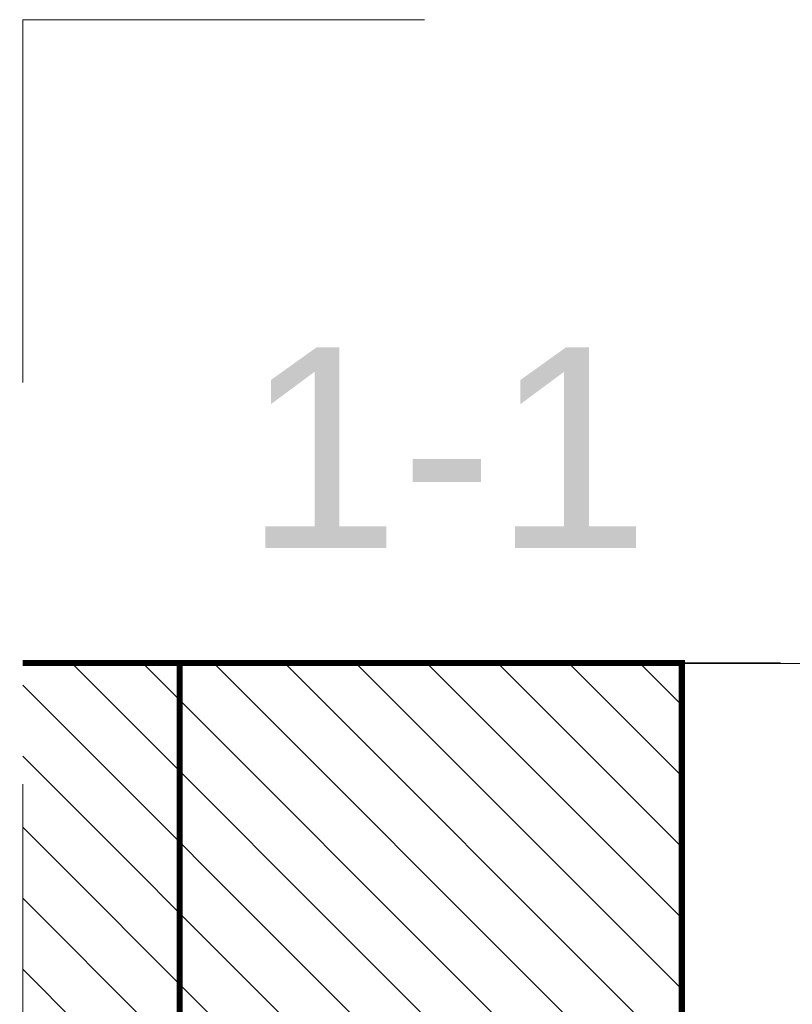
# Model space of a CAD drawing. Extents: x 4615668 to 9294084, y 5325188 to 10688993.
# Tile 51 of 256: x 4635266 to 4635304, y 5331546 to 5331595. Entities that reach past the tile are written whole.
import ezdxf

# ---------------------------------------------------------------- set-up
doc = ezdxf.new("R2010")
doc.units = 0
doc.header["$MEASUREMENT"] = 0
doc.linetypes.add('BUIB05', pattern=[1, 0.5, -0.5])
doc.linetypes.add('DASHDOT', pattern=[25.4, 12.7, -6.35, 0, -6.35])
doc.layers.add('0 @ 1', color=7, linetype='Continuous')
doc.layers.add('sciany', color=1, linetype='Continuous')
doc.layers.add('A_wymiary', color=152, linetype='Continuous', lineweight=5)
doc.layers.add('hatch', color=253, linetype='Continuous', lineweight=0)
doc.styles.add('Beschriftung', font='arial.ttf')

msp = doc.modelspace()

# ---------------------------------------------------------------- hatches: boundary and pattern name
at = {"layer": 'hatch', "lineweight": 0, "ltscale": 40, "transparency": 33554687}
h = msp.add_hatch(dxfattribs=at)
h.set_pattern_fill('ANSI31', color=256, scale=20, angle=90)
h.set_pattern_definition([(135, (9981082.0765, 698696.0732), (-1.767766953, -1.767766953), [])])
h.paths.add_polyline_path([(4635298.517, 5331545.05), (4635273.517, 5331545.05), (4635273.517, 5331532.55), (4635298.517, 5331532.55)])
h.paths.add_polyline_path([(4635298.517, 5331545.05), (4635298.517, 5331562.55), (4635273.517, 5331562.55), (4635273.517, 5331545.05)])
h.paths.add_polyline_path([(4635265.701, 5331545.05), (4635265.701, 5331532.55), (4635273.517, 5331532.55), (4635273.517, 5331545.05)])
h.paths.add_polyline_path([(4635265.701, 5331562.55), (4635265.701, 5331545.05), (4635273.517, 5331545.05), (4635273.517, 5331562.55)])
h.paths.add_polyline_path([(4635379.931, 5331532.55), (4635379.931, 5331545.05), (4635358.517, 5331545.05), (4635358.517, 5331532.55)])
h.paths.add_polyline_path([(4635379.931, 5331545.05), (4635379.931, 5331562.55), (4635358.517, 5331562.55), (4635358.517, 5331545.05)])

# ---------------------------------------------------------------- linework, layer by layer
at = {"linetype": 'DASHDOT', "lineweight": 0}
msp.add_lwpolyline([(4635379.931, 5331562.55), (4635265.701, 5331562.55)], dxfattribs=at)
msp.add_lwpolyline([(4635358.517, 5331532.55), (4635358.517, 5331562.55), (4635298.517, 5331562.525), (4635298.517, 5331532.525)], close=True, dxfattribs=at)
at = {"layer": 'A_wymiary', "linetype": 'BUIB05', "ltscale": 40}
msp.add_lwpolyline([(4635265.701, 5331594.583), (4635379.931, 5331594.583), (4635379.931, 5331496.516), (4635265.701, 5331496.516)], close=True, dxfattribs=at)
at = {"layer": 'sciany', "ltscale": 40, "const_width": 0.3}
msp.add_lwpolyline([(4635265.701, 5331532.55), (4635298.517, 5331532.55), (4635298.517, 5331562.55), (4635265.701, 5331562.55)], dxfattribs=at)
msp.add_lwpolyline([(4635298.517, 5331532.55), (4635273.517, 5331532.55), (4635273.517, 5331562.55), (4635298.517, 5331562.55)], close=True, dxfattribs=at)

# ---------------------------------------------------------------- texts
at = {"layer": '0 @ 1', "color": 2, "insert": (4635276.721, 5331578.27), "char_height": 10, "width": 1426.25984, "attachment_point": 1, "style": 'Beschriftung'}
msp.add_mtext('1-1', dxfattribs=at)

doc.saveas('drawing.dxf')
